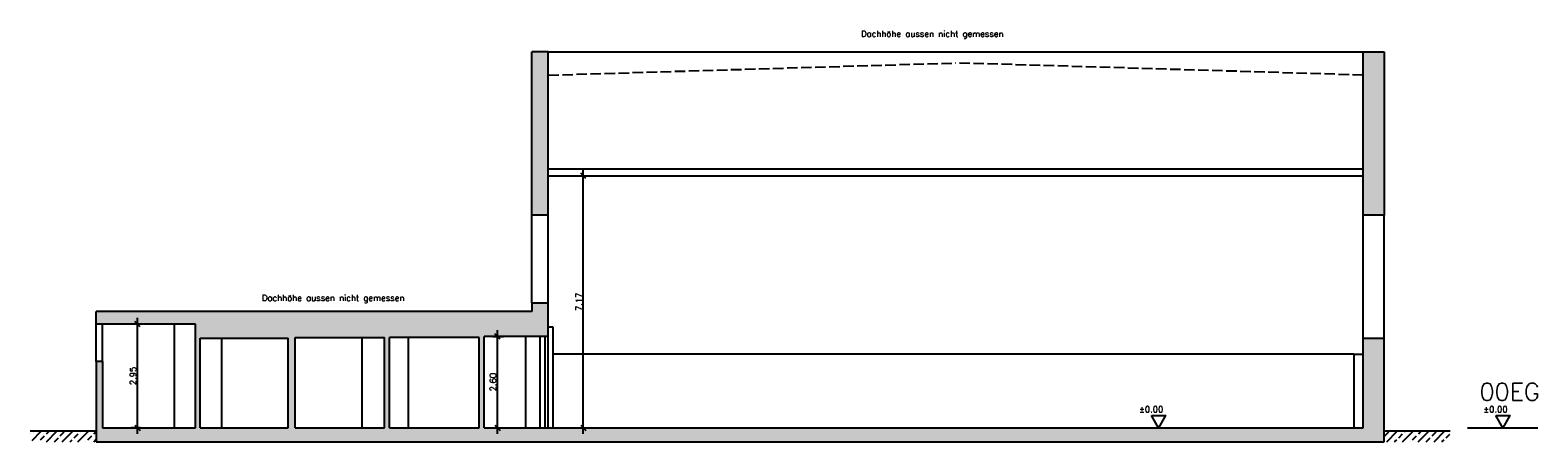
# Model space of a CAD drawing. Header units: metres. Extents: x 9.6 to 52.5, y -0.4 to 11.3.
import ezdxf

# ---------------------------------------------------------------- set-up
doc = ezdxf.new("R2010")
doc.units = ezdxf.units.M
doc.header["$PDSIZE"] = -10
doc.linetypes.add('ACAD_ISO02W100', pattern=[15, 12, -3])
doc.layers.get('0').update_dxf_attribs({"linetype": 'CONTINUOUS'})
doc.layers.get('Defpoints').update_dxf_attribs({"linetype": 'CONTINUOUS'})
for name, color, linetype in [('A_ANSICHT', 7, 'CONTINUOUS'), ('A_BEMASZUNG', 9, 'CONTINUOUS'), ('A_DACH', 7, 'CONTINUOUS'), ('A_DECKE_ABGEHAENGT', 3, 'CONTINUOUS'), ('A_FENSTER', 4, 'CONTINUOUS'), ('A_GELAENDE', 3, 'CONTINUOUS'), ('A_PRALLWAND', 8, 'CONTINUOUS'), ('A_SCHRAFFUR', 8, 'CONTINUOUS'), ('A_TEXT_ALLG', 7, 'CONTINUOUS'), ('A_WAND', 5, 'CONTINUOUS')]:
    doc.layers.add(name, color=color, linetype=linetype)
doc.styles.add('Romans', font='romans.shx')
doc.dimstyles.new('Bem_100_m', dxfattribs={"dimscale": 0.05, "dimtxt": 3.5, "dimasz": 3, "dimexe": 3.5, "dimexo": 5, "dimgap": 0.75, "dimtad": 1, "dimrnd": 0.0005, "dimzin": 4, "dimdsep": 46, "dimtxsty": 'Romans', "dimblk": 'OBLIQUE', "dimcen": 2.5, "dimdle": 3.5, "dimclrd": 256, "dimclre": 256, "dimclrt": 256, "dimadec": 1, "dimazin": 0, "dimtfac": 5, "dimtix": 1, "dimtmove": 2, "dimatfit": 2, "dimfxl": 6.5, "dimfxlon": 1, "dimtolj": 1, "dimlwd": -1, "dimlwe": -1, "dimarcsym": 0})
pattern_1 = [(45, (-45.8694, 7.01263), (-0.2245064, 0.2245064), []), (45, (-45.6449, 7.01263), (-0.2245064, 0.2245064), [0.15875, -0.079375])]

# ---------------------------------------------------------------- blocks, each defined once
blk = doc.blocks.new('_Oblique')
at = {"color": 0, "linetype": 'ByBlock', "lineweight": -2}
blk.add_line((-0.5, -0.5), (0.5, 0.5), dxfattribs=at)
blk = doc.blocks.new('*D50')
at = {"layer": 'A_BEMASZUNG', "transparency": 16777216}
for p, q in [((25.318, -0.175), (25.318, 7.345)), ((25.145, 7.17), (25.493, 7.17)), ((25.145, 0), (25.493, 0))]:
    blk.add_line(p, q, dxfattribs=at)
at = {"layer": 'Defpoints', "color": 0, "transparency": 16777216}
for p in [(24.895, 7.17), (25.318, 7.17), (24.895, 0)]:
    blk.add_point(p, dxfattribs=at)
at = {"layer": 'A_BEMASZUNG', "transparency": 16777216, "xscale": 0.15, "yscale": 0.15, "zscale": 0.15}
for p, rotation in [((25.318, 7.17), 90), ((25.318, 0), 270)]:
    blk.add_blockref('_Oblique', p, dxfattribs=dict(at, rotation=rotation))
at = {"layer": 'A_BEMASZUNG', "transparency": 16777216, "insert": (25.193, 3.585), "char_height": 0.175, "attachment_point": 5, "rotation": 90, "style": 'Romans'}
blk.add_mtext('\\A1;7.17', dxfattribs=at)
blk = doc.blocks.new('*D51')
at = {"layer": 'A_BEMASZUNG', "transparency": 16777216}
for p, q in [((12.623, -0.175), (12.623, 3.125)), ((12.623, 2.95), (12.448, 2.95)), ((12.701, 0), (12.448, 0))]:
    blk.add_line(p, q, dxfattribs=at)
at = {"layer": 'Defpoints', "color": 0, "transparency": 16777216}
for p in [(12.623, 2.95), (12.861, 2.95), (12.951, 0)]:
    blk.add_point(p, dxfattribs=at)
at = {"layer": 'A_BEMASZUNG', "transparency": 16777216, "xscale": 0.15, "yscale": 0.15, "zscale": 0.15}
for p, rotation in [((12.623, 2.95), 90), ((12.623, 0), 270)]:
    blk.add_blockref('_Oblique', p, dxfattribs=dict(at, rotation=rotation))
at = {"layer": 'A_BEMASZUNG', "transparency": 16777216, "insert": (12.498, 1.475), "char_height": 0.175, "attachment_point": 5, "rotation": 90, "style": 'Romans'}
blk.add_mtext('\\A1;2.95', dxfattribs=at)
blk = doc.blocks.new('*D52')
at = {"layer": 'A_BEMASZUNG', "transparency": 16777216}
for p, q in [((22.741, 2.6), (23.047, 2.6)), ((22.872, -0.175), (22.872, 2.775)), ((22.741, 0), (23.047, 0))]:
    blk.add_line(p, q, dxfattribs=at)
at = {"layer": 'Defpoints', "color": 0, "transparency": 16777216}
for p in [(22.491, 2.6), (22.872, 2.6), (22.491, 0)]:
    blk.add_point(p, dxfattribs=at)
at = {"layer": 'A_BEMASZUNG', "transparency": 16777216, "xscale": 0.15, "yscale": 0.15, "zscale": 0.15}
for p, rotation in [((22.872, 2.6), 90), ((22.872, 0), 270)]:
    blk.add_blockref('_Oblique', p, dxfattribs=dict(at, rotation=rotation))
at = {"layer": 'A_BEMASZUNG', "transparency": 16777216, "insert": (22.747, 1.3), "char_height": 0.175, "attachment_point": 5, "rotation": 90, "style": 'Romans'}
blk.add_mtext('\\A1;2.60', dxfattribs=at)
blk = doc.blocks.new('Kote0.00')
at = {"flags": 128}
blk.add_lwpolyline([(-0.2, 0.346), (0.2, 0.346), (0, 0)], close=True, dxfattribs=at)
at = {"style": 'Romans'}
blk.add_attdef('HÖHENKOTE', (-0.551, 0.44), '', height=0.2, dxfattribs=at)

msp = doc.modelspace()

# ---------------------------------------------------------------- hatches: boundary and pattern name
at = {"layer": 'A_SCHRAFFUR'}
h = msp.add_hatch(color=253, dxfattribs=at)
h.dxf.hatch_style = 1
h.paths.add_polyline_path([(24.321, 10.7), (23.851, 10.7), (23.851, 6.054), (24.321, 6.054)])
h = msp.add_hatch(color=253, dxfattribs=at)
h.dxf.hatch_style = 1
h.paths.add_polyline_path([(48.121, 10.7), (47.521, 10.7), (47.521, 6.054), (48.121, 6.054)])
h = msp.add_hatch(color=253, dxfattribs=at)
h.dxf.hatch_style = 1
h.paths.add_polyline_path([(11.451, 3.312), (11.451, 2.95), (14.271, 2.95), (14.271, 0), (11.631, 0), (11.631, 1.89), (11.451, 1.89), (11.451, -0.4), (48.121, -0.4), (48.121, 2.554), (47.521, 2.554), (47.521, 0), (22.491, 0), (22.491, 2.6), (24.321, 2.6), (24.321, 3.554), (23.851, 3.554), (23.851, 3.312)])
h.paths.add_polyline_path([(22.351, 2.57), (22.351, 0), (19.801, 0), (19.801, 2.57)], flags=16)
h.paths.add_polyline_path([(19.661, 2.57), (19.661, 0), (17.116, 0), (17.116, 2.57)], flags=16)
h.paths.add_polyline_path([(16.911, 2.55), (16.911, 0), (14.411, 0), (14.411, 2.55)], flags=16)
h = msp.add_hatch(dxfattribs=at)
h.set_pattern_fill('ANSI33', color=253, scale=0.05)
h.set_pattern_definition(pattern_1)
h.paths.add_polyline_path([(9.628, -0.4), (11.451, -0.4), (11.451, -0.1), (9.567, -0.1), (9.567, -0.1)])
h = msp.add_hatch(dxfattribs=at)
h.set_pattern_fill('ANSI33', color=253, scale=0.05)
h.set_pattern_definition(pattern_1)
h.paths.add_polyline_path([(49.944, -0.4), (48.121, -0.4), (48.121, -0.1), (50.004, -0.1), (50.004, -0.1)])

# ---------------------------------------------------------------- linework, layer by layer
at = {"layer": 'A_ANSICHT'}
for p, q in [((24.321, 10.7), (47.521, 10.7)), ((13.681, 0), (13.681, 2.95)), ((23.681, 0), (23.681, 2.6)), ((24.081, 2.6), (24.081, 0)), ((24.321, 2.87), (24.451, 2.87)), ((24.321, 0), (24.321, 2.6)), ((24.451, 2.87), (24.451, 0)), ((15.021, 0), (15.021, 2.55)), ((19.021, 0), (19.021, 2.57)), ((20.341, 0), (20.341, 2.57)), ((47.256, 2.1), (24.451, 2.1))]:
    msp.add_line(p, q, dxfattribs=at)
at = {"layer": 'A_ANSICHT', "linetype": 'Continuous'}
msp.add_line((24.219, 2.6), (24.219, 0.012), dxfattribs=at)
at = {"layer": 'A_BEMASZUNG'}
msp.add_line((50.498, 0), (52.498, 0), dxfattribs=at)
at = {"layer": 'A_DACH', "linetype": 'ACAD_ISO02W100', "ltscale": 0.025}
for p in [(24.321, 10.039), (47.521, 10.039)]:
    msp.add_line(p, (35.921, 10.385), dxfattribs=at)
at = {"layer": 'A_DECKE_ABGEHAENGT'}
for p, q in [((24.321, 7.37), (47.521, 7.37)), ((24.321, 7.17), (47.521, 7.17))]:
    msp.add_line(p, q, dxfattribs=at)
at = {"layer": 'A_FENSTER'}
for p, q in [((23.851, 3.554), (23.851, 6.054)), ((24.321, 3.554), (24.321, 6.054)), ((47.521, 2.554), (47.521, 6.054)), ((48.121, 2.554), (48.121, 6.054)), ((11.451, 1.89), (11.451, 2.95)), ((11.631, 1.89), (11.631, 2.95))]:
    msp.add_line(p, q, dxfattribs=at)
at = {"layer": 'A_GELAENDE'}
for p, q in [((11.451, -0.1), (9.567, -0.1)), ((50.004, -0.1), (48.121, -0.1))]:
    msp.add_line(p, q, dxfattribs=at)
at = {"layer": 'A_PRALLWAND'}
for q in [(47.256, 0), (47.521, 2.1)]:
    msp.add_line((47.256, 2.1), q, dxfattribs=at)
at = {"layer": 'A_WAND'}
for p, q in [((23.851, 6.054), (23.851, 10.7)), ((24.321, 10.7), (23.851, 10.7)), ((24.321, 6.054), (24.321, 10.7)), ((47.521, 6.054), (47.521, 10.7)), ((47.521, 10.7), (48.121, 10.7)), ((48.121, 10.7), (48.121, 6.054)), ((24.321, 6.054), (23.851, 6.054)), ((48.121, 6.054), (47.521, 6.054)), ((23.851, 3.554), (24.321, 3.554)), ((23.851, 3.554), (23.851, 3.306)), ((24.321, 2.6), (24.321, 3.554)), ((23.851, 3.312), (11.451, 3.312)), ((11.451, 2.95), (11.451, 3.312)), ((14.271, 2.95), (11.451, 2.95)), ((14.271, 0), (14.271, 2.95)), ((22.491, 0), (22.491, 2.6)), ((24.321, 2.6), (22.491, 2.6)), ((14.411, 0), (14.411, 2.55)), ((14.411, 2.55), (16.911, 2.55)), ((16.911, 0), (16.911, 2.55)), ((17.116, 0), (17.116, 2.57)), ((17.116, 2.57), (19.661, 2.57)), ((19.661, 0), (19.661, 2.57)), ((19.801, 0), (19.801, 2.57)), ((22.351, 2.57), (19.801, 2.57)), ((22.351, 0), (22.351, 2.57)), ((47.521, 0), (47.521, 2.554)), ((47.521, 2.554), (48.121, 2.554)), ((48.121, -0.4), (48.121, 2.554)), ((11.451, 1.89), (11.451, -0.4)), ((11.631, 1.89), (11.451, 1.89)), ((11.631, 1.89), (11.631, 0)), ((14.411, 0), (16.911, 0)), ((17.116, 0), (19.661, 0)), ((19.801, 0), (22.351, 0)), ((22.491, 0), (47.521, 0)), ((11.451, -0.4), (48.121, -0.4)), ((11.631, 0), (14.271, 0))]:
    msp.add_line(p, q, dxfattribs=at)

# ---------------------------------------------------------------- block references
at = {"layer": 'A_BEMASZUNG'}
ref = msp.add_blockref('Kote0.00', (41.694, 0), dxfattribs=at)
ref.add_attrib('HÖHENKOTE', '%%p0.00 ', (41.142, 0.44), dxfattribs={"layer": '0', "height": 0.175, "style": 'Romans'})
ref = msp.add_blockref('Kote0.00', (51.498, 0), dxfattribs=at)
ref.add_attrib('HÖHENKOTE', '%%p0.00 ', (50.946, 0.44), dxfattribs={"layer": '0', "height": 0.175, "style": 'Romans'})

# ---------------------------------------------------------------- texts
at = {"layer": 'A_BEMASZUNG', "style": 'Romans'}
msp.add_text('00EG', height=0.5, dxfattribs=at).set_placement((50.838, 0.773))
at = {"layer": 'A_TEXT_ALLG', "char_height": 0.175, "attachment_point": 1, "style": 'Romans'}
for insert in [(33.227, 11.303), (16.167, 3.785)]:
    msp.add_mtext_dynamic_manual_height_columns('Dachhöhe aussen nicht gemessen', width=4.84291, gutter_width=1.75, heights=[0], dxfattribs=dict(at, insert=insert))

# ---------------------------------------------------------------- dimensions: what is measured, and where the dimension line sits
at = {"layer": 'A_BEMASZUNG'}
for base, p1, p2, picture, middle in [((25.318, 7.17), (24.895, 0), (24.895, 7.17), '*D50', (25.193, 3.585)), ((12.623, 2.95), (12.951, 0), (12.861, 2.95), '*D51', (12.498, 1.475)), ((22.872, 2.6), (22.491, 0), (22.491, 2.6), '*D52', (22.747, 1.3))]:
    dim = msp.add_linear_dim(base=base, p1=p1, p2=p2, angle=90, dimstyle='Bem_100_m', dxfattribs=at)
    dim.commit()
    dim.dimension.update_dxf_attribs({"geometry": picture, "text_midpoint": middle})

doc.saveas('drawing.dxf')
